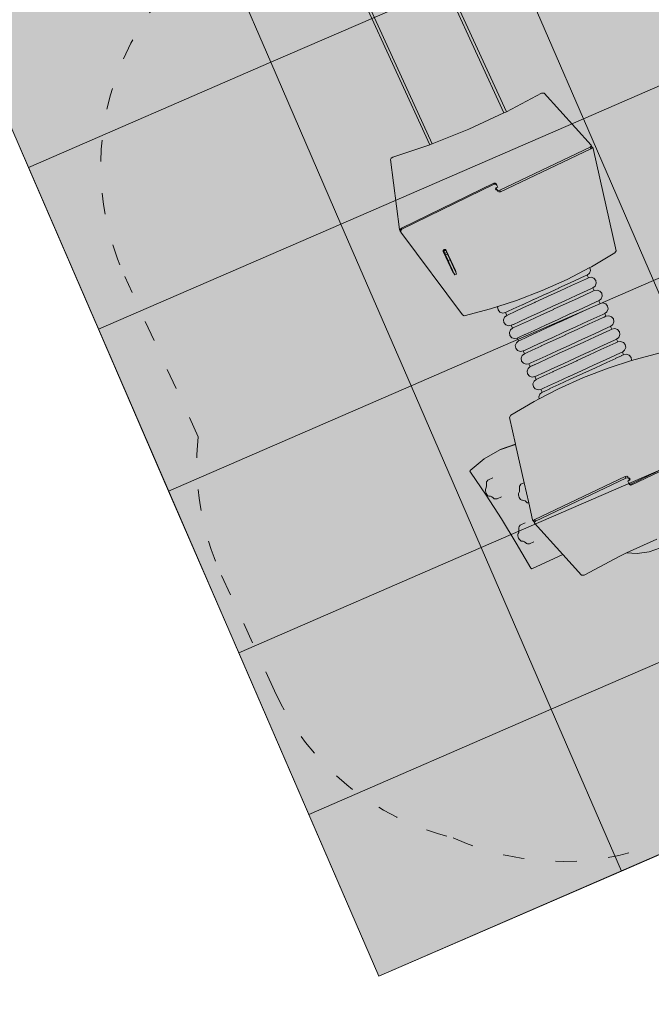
# Model space of a CAD drawing. Header units: millimetres. Extents: x 3267 to 3416, y 1494 to 1704.
# Tile 207 of 256: x 3335.06 to 3338.65, y 1635.87 to 1641.46. Entities that reach past the tile are written whole.
import ezdxf

# ---------------------------------------------------------------- set-up
doc = ezdxf.new("R2010")
doc.units = ezdxf.units.MM
doc.linetypes.add('1.4_0.7', pattern=[2.1, 1.4, -0.7])
doc.linetypes.add('ACAD_ISO03W100', pattern=[30, 12, -18])
doc.layers.get('0').update_dxf_attribs({"lineweight": 5})
for name, color, linetype, lineweight in [('1 poly easy', 76, '1.4_0.7', 9), ('1_naw mat', 251, 'Continuous', 5), ('1_strefa', 7, 'ACAD_ISO03W100', 13), ('1_urządzenie', 7, 'Continuous', 9)]:
    doc.layers.add(name, color=color, linetype=linetype, lineweight=lineweight)
picture_1 = doc.add_image_def('image1.jpg', size_in_pixel=(9921, 7015))

msp = doc.modelspace()

# ---------------------------------------------------------------- hatches: boundary and pattern name
at = {"layer": '1 poly easy'}
h = msp.add_hatch(dxfattribs=at)
h.set_pattern_fill('HEX', color=256, scale=0.03, angle=-21.5623)
h.paths.add_polyline_path([(3368.8941, 1642.3425), (3370.0876, 1639.5901), (3363.2067, 1636.6064), (3362.0132, 1639.3587)])
h.paths.add_polyline_path([(3343.0771, 1642.984), (3344.6685, 1639.3142), (3337.0995, 1636.032), (3333.9168, 1643.3717), (3338.0453, 1645.162), (3338.841, 1643.327), (3340.2172, 1643.9238), (3340.9914, 1642.0796)])
h.paths.add_polyline_path([(3329.5269, 1638.0159), (3330.7204, 1635.2636), (3323.8395, 1632.2798), (3322.6459, 1635.0322)])

# ---------------------------------------------------------------- linework, layer by layer
msp.add_lwpolyline([(3343.0771, 1642.984), (3344.6685, 1639.3142), (3337.0995, 1636.032), (3333.9168, 1643.3717), (3338.0453, 1645.162), (3338.841, 1643.327), (3340.2172, 1643.9238), (3341.0129, 1642.0889)], close=True)
at = {"layer": '1_naw mat'}
for points in [[(3337.8627, 1641.8128), (3336.4865, 1641.2161), (3336.0886, 1642.1335), (3337.4648, 1642.7303)], [(3339.6367, 1641.4921), (3338.2605, 1640.8954), (3337.8627, 1641.8128), (3339.2388, 1642.4096)], [(3336.4865, 1641.2161), (3335.1103, 1640.6193), (3334.7125, 1641.5368), (3336.0886, 1642.1335)], [(3338.2605, 1640.8954), (3336.8843, 1640.2986), (3336.4865, 1641.2161), (3337.8627, 1641.8128)], [(3340.0345, 1640.5747), (3338.6583, 1639.9779), (3338.2605, 1640.8954), (3339.6367, 1641.4921)], [(3336.8843, 1640.2986), (3335.5081, 1639.7019), (3335.1103, 1640.6193), (3336.4865, 1641.2161)], [(3338.6583, 1639.9779), (3337.2821, 1639.3812), (3336.8843, 1640.2986), (3338.2605, 1640.8954)], [(3337.2821, 1639.3812), (3335.906, 1638.7844), (3335.5081, 1639.7019), (3336.8843, 1640.2986)], [(3339.0562, 1639.0605), (3337.68, 1638.4637), (3337.2821, 1639.3812), (3338.6583, 1639.9779)], [(3337.68, 1638.4637), (3336.3038, 1637.867), (3335.906, 1638.7844), (3337.2821, 1639.3812)], [(3339.454, 1638.143), (3338.0778, 1637.5462), (3337.68, 1638.4637), (3339.0562, 1639.0605)], [(3338.0778, 1637.5462), (3336.7016, 1636.9495), (3336.3038, 1637.867), (3337.68, 1638.4637)], [(3339.8518, 1637.2255), (3338.4757, 1636.6288), (3338.0778, 1637.5462), (3339.454, 1638.143)], [(3338.4757, 1636.6288), (3337.0995, 1636.032), (3336.7016, 1636.9495), (3338.0778, 1637.5462)]]:
    msp.add_lwpolyline(points, close=True, dxfattribs=at)
at = {"layer": '1_strefa', "color": 0, "ltscale": 0.01}
msp.add_lwpolyline([(3342.7557, 1638.5392), (3342.052, 1638.2163, -0.13301), (3341.2786, 1638.0869), (3340.9043, 1637.9152, -0.033391), (3340.7173, 1637.8441), (3340.3825, 1637.6905, -0.100188), (3339.9016, 1637.3399), (3338.7676, 1636.8195, -0.217499), (3337.5216, 1636.8172, -0.230424), (3336.5071, 1637.6505), (3336.2026, 1638.3141, -0.133836), (3336.0737, 1639.0924), (3335.6566, 1640.0014, -0.289786), (3335.8707, 1641.5911), (3335.41, 1642.5952, -0.414214), (3335.9018, 1643.9211), (3336.3823, 1644.1416, -0.414214), (3337.7082, 1643.6498), (3338.1682, 1642.6473)], format="xyb", dxfattribs=at)
at = {"layer": '1_urządzenie'}
for p, q in [((3337.8095, 1640.9287), (3337.3472, 1641.9361)), ((3337.8231, 1640.9351), (3337.3609, 1641.9423)), ((3337.4022, 1640.7541), (3336.9446, 1641.7513)), ((3337.3881, 1640.7489), (3336.931, 1641.745)), ((3337.8231, 1640.9351), (3338.0232, 1641.0412)), ((3338.0232, 1641.0412), (3338.0376, 1641.0417)), ((3338.0376, 1641.0417), (3338.3049, 1640.7463)), ((3337.6094, 1640.8369), (3337.8095, 1640.9287)), ((3337.8095, 1640.9287), (3337.8203, 1640.9336)), ((3337.8203, 1640.9336), (3337.8231, 1640.9351)), ((3337.4022, 1640.7541), (3337.6094, 1640.8369)), ((3337.1795, 1640.6774), (3337.3881, 1640.7489)), ((3337.3881, 1640.7489), (3337.3955, 1640.7515)), ((3337.3955, 1640.7515), (3337.4022, 1640.7541)), ((3338.3049, 1640.7463), (3338.3048, 1640.7406)), ((3338.3049, 1640.7463), (3338.309, 1640.7372)), ((3337.7856, 1640.4909), (3338.2981, 1640.735)), ((3337.7897, 1640.4819), (3338.3022, 1640.7259)), ((3338.3048, 1640.7406), (3338.2981, 1640.735)), ((3338.2981, 1640.735), (3338.3022, 1640.7259)), ((3338.309, 1640.7316), (3338.3022, 1640.7259)), ((3338.309, 1640.7372), (3338.309, 1640.7369)), ((3338.309, 1640.7369), (3338.313, 1640.7337)), ((3338.309, 1640.7369), (3338.309, 1640.733)), ((3338.309, 1640.733), (3338.3158, 1640.7276)), ((3338.309, 1640.733), (3338.309, 1640.7316)), ((3338.3158, 1640.7276), (3338.313, 1640.7337)), ((3338.446, 1640.1472), (3338.3158, 1640.7276)), ((3337.1699, 1640.6716), (3337.1659, 1640.6642)), ((3337.2157, 1640.2671), (3337.1659, 1640.6642)), ((3337.1795, 1640.6774), (3337.1699, 1640.6716)), ((3337.7511, 1640.5301), (3337.2269, 1640.2759)), ((3337.7539, 1640.524), (3337.2297, 1640.2698)), ((3337.7599, 1640.5311), (3337.7511, 1640.5301)), ((3337.7539, 1640.524), (3337.7511, 1640.5301)), ((3337.7627, 1640.525), (3337.7539, 1640.524)), ((3337.7667, 1640.5259), (3337.7599, 1640.5311)), ((3337.7627, 1640.525), (3337.7599, 1640.5311)), ((3337.7695, 1640.5198), (3337.7627, 1640.525)), ((3337.7695, 1640.5198), (3337.7667, 1640.5259)), ((3337.7623, 1640.4973), (3337.7626, 1640.4981)), ((3337.764, 1640.4927), (3337.7623, 1640.4973)), ((3337.7626, 1640.4981), (3337.7642, 1640.5022)), ((3337.7644, 1640.4972), (3337.7626, 1640.4981)), ((3337.7687, 1640.4904), (3337.764, 1640.4927)), ((3337.7642, 1640.5022), (3337.7656, 1640.5032)), ((3337.7644, 1640.4972), (3337.7663, 1640.4977)), ((3337.7659, 1640.4965), (3337.7644, 1640.4972)), ((3337.7656, 1640.5032), (3337.769, 1640.5056)), ((3337.7656, 1640.5032), (3337.7687, 1640.4963)), ((3337.7679, 1640.4968), (3337.7659, 1640.4965)), ((3337.7663, 1640.4977), (3337.7679, 1640.4968)), ((3337.7679, 1640.4968), (3337.7687, 1640.4963)), ((3337.7687, 1640.4963), (3337.7706, 1640.4922)), ((3337.7713, 1640.4907), (3337.7687, 1640.4904)), ((3337.769, 1640.5056), (3337.7745, 1640.5081)), ((3337.7745, 1640.5081), (3337.7695, 1640.5198)), ((3337.7766, 1640.4896), (3337.7706, 1640.4922)), ((3337.7706, 1640.4922), (3337.7713, 1640.4907)), ((3337.7713, 1640.4907), (3337.7747, 1640.4832)), ((3337.7808, 1640.4806), (3337.7747, 1640.4832)), ((3337.7856, 1640.4909), (3337.7766, 1640.4896)), ((3337.7897, 1640.4819), (3337.7808, 1640.4806)), ((3337.7856, 1640.4909), (3337.7897, 1640.4819)), ((3337.2207, 1640.2639), (3337.2157, 1640.2671)), ((3337.2157, 1640.2671), (3337.2198, 1640.2581)), ((3337.2226, 1640.2563), (3337.2198, 1640.2581)), ((3337.2203, 1640.2685), (3337.2269, 1640.2759)), ((3337.2207, 1640.2639), (3337.2203, 1640.2685)), ((3337.221, 1640.2597), (3337.2207, 1640.2639)), ((3337.2226, 1640.2563), (3337.221, 1640.2597)), ((3337.2238, 1640.2536), (3337.2226, 1640.2563)), ((3337.2231, 1640.2624), (3337.2297, 1640.2698)), ((3337.2238, 1640.2536), (3337.2231, 1640.2624)), ((3337.2238, 1640.2536), (3337.5741, 1639.7829)), ((3337.2297, 1640.2698), (3337.2269, 1640.2759)), ((3337.4639, 1640.1461), (3337.4644, 1640.1483)), ((3337.464, 1640.144), (3337.4639, 1640.1461)), ((3337.4641, 1640.1437), (3337.464, 1640.144)), ((3337.4641, 1640.1437), (3337.4677, 1640.1453)), ((3337.4643, 1640.1432), (3337.4641, 1640.1437)), ((3337.5039, 1640.0589), (3337.4643, 1640.1432)), ((3337.4648, 1640.1421), (3337.4643, 1640.1432)), ((3337.4644, 1640.1483), (3337.4655, 1640.1501)), ((3337.5212, 1640.022), (3337.4648, 1640.1421)), ((3337.4655, 1640.1501), (3337.4656, 1640.1503)), ((3337.4655, 1640.1501), (3337.4662, 1640.1485)), ((3337.4656, 1640.1503), (3337.4674, 1640.1521)), ((3337.4662, 1640.1485), (3337.4772, 1640.1535)), ((3337.4662, 1640.1485), (3337.4668, 1640.1472)), ((3337.4668, 1640.1472), (3337.4778, 1640.1522)), ((3337.4668, 1640.1472), (3337.4677, 1640.1453)), ((3337.4674, 1640.1521), (3337.4695, 1640.1534)), ((3337.4677, 1640.1453), (3337.4682, 1640.1443)), ((3337.4682, 1640.1443), (3337.4791, 1640.1493)), ((3337.4682, 1640.1443), (3337.4734, 1640.1328)), ((3337.4695, 1640.1534), (3337.4719, 1640.1541)), ((3337.4719, 1640.1541), (3337.4743, 1640.1543)), ((3337.4734, 1640.1328), (3337.4843, 1640.1378)), ((3337.4734, 1640.1328), (3337.4776, 1640.1237)), ((3337.4743, 1640.1543), (3337.4767, 1640.1539)), ((3337.4767, 1640.1539), (3337.477, 1640.1537)), ((3337.477, 1640.1537), (3337.4772, 1640.1535)), ((3337.477, 1640.1537), (3337.4787, 1640.1529)), ((3337.4772, 1640.1535), (3337.4778, 1640.1522)), ((3337.4778, 1640.1522), (3337.4791, 1640.1493)), ((3337.4787, 1640.1529), (3337.4802, 1640.1514)), ((3337.4791, 1640.1493), (3337.4843, 1640.1378)), ((3337.4802, 1640.1514), (3337.4811, 1640.1496)), ((3337.4811, 1640.1496), (3337.5337, 1640.0351)), ((3337.4843, 1640.1378), (3337.4885, 1640.1287)), ((3338.4395, 1640.1349), (3338.3058, 1640.0563)), ((3338.446, 1640.1472), (3338.4395, 1640.1349)), ((3337.4776, 1640.1237), (3337.4885, 1640.1287)), ((3337.4925, 1640.0912), (3337.4776, 1640.1237)), ((3337.4885, 1640.1287), (3337.5034, 1640.0962)), ((3337.4925, 1640.0912), (3337.5034, 1640.0962)), ((3337.4925, 1640.0912), (3337.5068, 1640.0602)), ((3337.5327, 1640.0324), (3337.5034, 1640.0962)), ((3337.5039, 1640.0589), (3337.5068, 1640.0602)), ((3337.5103, 1640.0453), (3337.5039, 1640.0589)), ((3337.5068, 1640.0602), (3337.513, 1640.0466)), ((3337.513, 1640.0466), (3337.5103, 1640.0453)), ((3337.5184, 1640.0281), (3337.5103, 1640.0453)), ((3337.522, 1640.0269), (3337.513, 1640.0466)), ((3337.5184, 1640.0281), (3337.5198, 1640.0274)), ((3337.5212, 1640.022), (3337.5184, 1640.0281)), ((3337.5198, 1640.0274), (3337.5213, 1640.027)), ((3337.5212, 1640.022), (3337.5226, 1640.0213)), ((3337.5213, 1640.027), (3337.522, 1640.0269)), ((3337.522, 1640.0269), (3337.5248, 1640.0208)), ((3337.5226, 1640.0213), (3337.5241, 1640.0209)), ((3337.5241, 1640.0209), (3337.5248, 1640.0208)), ((3337.5248, 1640.0208), (3337.5299, 1640.0098)), ((3337.5327, 1640.0324), (3337.5333, 1640.0336)), ((3337.5327, 1640.0324), (3337.5355, 1640.0263)), ((3337.5333, 1640.0336), (3337.5337, 1640.0351)), ((3337.5337, 1640.0351), (3337.5365, 1640.029)), ((3337.5355, 1640.0263), (3337.5361, 1640.0275)), ((3337.5408, 1640.0148), (3337.5355, 1640.0263)), ((3337.5361, 1640.0275), (3337.5365, 1640.029)), ((3338.2972, 1640.0519), (3338.1677, 1639.985)), ((3338.2941, 1640.0197), (3338.2814, 1640.0094)), ((3338.3002, 1640.0352), (3338.2941, 1640.0197)), ((3338.3058, 1640.0563), (3338.2972, 1640.0519)), ((3338.2972, 1640.0519), (3338.2976, 1640.0514)), ((3338.2976, 1640.0514), (3338.3002, 1640.0352)), ((3337.5299, 1640.0098), (3337.5408, 1640.0148)), ((3338.1677, 1639.985), (3338.0258, 1639.9213)), ((3338.1215, 1639.936), (3338.1859, 1639.9655)), ((3338.1859, 1639.9655), (3338.186, 1639.9655)), ((3338.27, 1640.0041), (3338.186, 1639.9655)), ((3338.1931, 1639.9501), (3338.2442, 1639.9735)), ((3338.2442, 1639.9735), (3338.2443, 1639.9735)), ((3338.2443, 1639.9735), (3338.2771, 1639.9886)), ((3338.27, 1640.0041), (3338.2701, 1640.0042)), ((3338.2701, 1640.0042), (3338.2814, 1640.0094)), ((3338.2771, 1639.9886), (3338.2772, 1639.9886)), ((3338.2772, 1639.9886), (3338.2885, 1639.9938)), ((3338.2885, 1639.9938), (3338.2814, 1640.0094)), ((3338.2885, 1639.9938), (3338.3046, 1639.9967)), ((3338.3046, 1639.9967), (3338.3204, 1639.9912)), ((3338.3204, 1639.9912), (3338.331, 1639.9787)), ((3338.3336, 1639.9625), (3338.3275, 1639.947)), ((3338.331, 1639.9787), (3338.3336, 1639.9625)), ((3338.0258, 1639.9213), (3337.8808, 1639.8656)), ((3338.05, 1639.9032), (3338.1213, 1639.9359)), ((3338.0572, 1639.8877), (3338.1284, 1639.9203)), ((3338.1213, 1639.9359), (3338.1215, 1639.936)), ((3338.1284, 1639.9203), (3338.1286, 1639.9205)), ((3338.1286, 1639.9205), (3338.193, 1639.95)), ((3338.193, 1639.95), (3338.1931, 1639.9501)), ((3338.3033, 1639.9314), (3338.2193, 1639.8928)), ((3338.3104, 1639.9159), (3338.2264, 1639.8773)), ((3338.3033, 1639.9314), (3338.3034, 1639.9315)), ((3338.3034, 1639.9315), (3338.3148, 1639.9367)), ((3338.3104, 1639.9159), (3338.3106, 1639.9159)), ((3338.3106, 1639.9159), (3338.3219, 1639.9211)), ((3338.3275, 1639.947), (3338.3148, 1639.9367)), ((3338.3219, 1639.9211), (3338.3148, 1639.9367)), ((3338.3219, 1639.9211), (3338.338, 1639.924)), ((3338.338, 1639.924), (3338.3538, 1639.9185)), ((3338.3538, 1639.9185), (3338.3644, 1639.906)), ((3337.8808, 1639.8656), (3337.7748, 1639.8313)), ((3337.9139, 1639.8408), (3337.978, 1639.8702)), ((3337.9211, 1639.8251), (3337.9852, 1639.8545)), ((3337.978, 1639.8702), (3337.9785, 1639.8704)), ((3337.9785, 1639.8704), (3338.0496, 1639.9031)), ((3337.9852, 1639.8545), (3337.9857, 1639.8548)), ((3337.9857, 1639.8548), (3338.0568, 1639.8875)), ((3338.0496, 1639.9031), (3338.05, 1639.9032)), ((3338.0568, 1639.8875), (3338.0572, 1639.8877)), ((3338.0834, 1639.8305), (3338.1546, 1639.8632)), ((3338.1546, 1639.8632), (3338.1549, 1639.8633)), ((3338.1549, 1639.8633), (3338.2192, 1639.8928)), ((3338.162, 1639.8478), (3338.2264, 1639.8773)), ((3338.2192, 1639.8928), (3338.2193, 1639.8928)), ((3338.2264, 1639.8773), (3338.2264, 1639.8773)), ((3338.3367, 1639.8587), (3338.2527, 1639.8201)), ((3338.3367, 1639.8587), (3338.3368, 1639.8587)), ((3338.3368, 1639.8587), (3338.3481, 1639.864)), ((3338.3608, 1639.8743), (3338.3481, 1639.864)), ((3338.3553, 1639.8484), (3338.3481, 1639.864)), ((3338.3553, 1639.8484), (3338.3714, 1639.8513)), ((3338.3669, 1639.8898), (3338.3608, 1639.8743)), ((3338.3644, 1639.906), (3338.3669, 1639.8898)), ((3338.3714, 1639.8513), (3338.3871, 1639.8458)), ((3337.7333, 1639.8179), (3337.584, 1639.7786)), ((3337.7748, 1639.8313), (3337.7333, 1639.8179)), ((3337.7748, 1639.8313), (3337.7736, 1639.8284)), ((3337.7736, 1639.8284), (3337.7762, 1639.8122)), ((3337.7762, 1639.8122), (3337.7868, 1639.7996)), ((3337.7868, 1639.7996), (3337.8026, 1639.7941)), ((3337.8026, 1639.7941), (3337.8178, 1639.7969)), ((3337.8178, 1639.7969), (3337.8291, 1639.8021)), ((3337.8251, 1639.7809), (3337.8178, 1639.7969)), ((3337.8291, 1639.8021), (3337.8294, 1639.8021)), ((3337.8294, 1639.8021), (3337.8621, 1639.8171)), ((3337.8366, 1639.7863), (3337.8693, 1639.8013)), ((3337.8621, 1639.8171), (3337.8625, 1639.8173)), ((3337.8625, 1639.8173), (3337.9134, 1639.8406)), ((3337.8693, 1639.8013), (3337.8697, 1639.8015)), ((3337.8697, 1639.8015), (3337.9206, 1639.8249)), ((3337.9134, 1639.8406), (3337.9139, 1639.8408)), ((3337.9206, 1639.8249), (3337.9211, 1639.8251)), ((3337.9472, 1639.7681), (3338.0114, 1639.7975)), ((3338.0114, 1639.7975), (3338.0119, 1639.7977)), ((3338.0119, 1639.7977), (3338.083, 1639.8303)), ((3338.019, 1639.7821), (3338.0902, 1639.8147)), ((3338.083, 1639.8303), (3338.0834, 1639.8305)), ((3338.0902, 1639.8147), (3338.0905, 1639.815)), ((3338.0905, 1639.815), (3338.1618, 1639.8476)), ((3338.1618, 1639.8476), (3338.162, 1639.8478)), ((3338.1882, 1639.7906), (3338.2526, 1639.8201)), ((3338.1953, 1639.7751), (3338.2597, 1639.8046)), ((3338.2526, 1639.8201), (3338.2527, 1639.8201)), ((3338.2597, 1639.8046), (3338.2598, 1639.8046)), ((3338.2598, 1639.8046), (3338.3109, 1639.8281)), ((3338.3109, 1639.8281), (3338.311, 1639.8281)), ((3338.311, 1639.8281), (3338.3438, 1639.8432)), ((3338.3438, 1639.8432), (3338.3439, 1639.8432)), ((3338.3439, 1639.8432), (3338.3553, 1639.8484)), ((3338.3942, 1639.8016), (3338.3815, 1639.7912)), ((3338.3871, 1639.8458), (3338.3977, 1639.8333)), ((3338.4003, 1639.8171), (3338.3942, 1639.8016)), ((3338.3977, 1639.8333), (3338.4003, 1639.8171)), ((3337.584, 1639.7786), (3337.5741, 1639.7829)), ((3337.8131, 1639.7712), (3337.807, 1639.7556)), ((3337.807, 1639.7556), (3337.8096, 1639.7394)), ((3337.8096, 1639.7394), (3337.8202, 1639.7269)), ((3337.8251, 1639.7809), (3337.8131, 1639.7712)), ((3337.8251, 1639.7809), (3337.8364, 1639.7861)), ((3337.8364, 1639.7861), (3337.8366, 1639.7863)), ((3337.8627, 1639.7294), (3337.8954, 1639.7444)), ((3337.8954, 1639.7444), (3337.8958, 1639.7446)), ((3337.8958, 1639.7446), (3337.9467, 1639.7679)), ((3337.9031, 1639.7288), (3337.954, 1639.7521)), ((3337.9467, 1639.7679), (3337.9472, 1639.7681)), ((3337.954, 1639.7521), (3337.9544, 1639.7524)), ((3337.9544, 1639.7524), (3338.0186, 1639.7818)), ((3338.0186, 1639.7818), (3338.019, 1639.7821)), ((3338.0452, 1639.725), (3338.1164, 1639.7576)), ((3338.0524, 1639.7094), (3338.1235, 1639.742)), ((3338.1164, 1639.7576), (3338.1168, 1639.7578)), ((3338.1168, 1639.7578), (3338.188, 1639.7905)), ((3338.1235, 1639.742), (3338.1239, 1639.7422)), ((3338.1239, 1639.7422), (3338.1951, 1639.7749)), ((3338.188, 1639.7905), (3338.1882, 1639.7906)), ((3338.1951, 1639.7749), (3338.1953, 1639.7751)), ((3338.2216, 1639.7178), (3338.286, 1639.7474)), ((3338.3701, 1639.786), (3338.286, 1639.7474)), ((3338.286, 1639.7474), (3338.286, 1639.7474)), ((3338.2932, 1639.7319), (3338.3443, 1639.7554)), ((3338.3443, 1639.7554), (3338.3444, 1639.7554)), ((3338.3444, 1639.7554), (3338.3772, 1639.7705)), ((3338.3701, 1639.786), (3338.3702, 1639.786)), ((3338.3702, 1639.786), (3338.3815, 1639.7912)), ((3338.3772, 1639.7705), (3338.3773, 1639.7705)), ((3338.3773, 1639.7705), (3338.3886, 1639.7757)), ((3338.3886, 1639.7757), (3338.3815, 1639.7912)), ((3338.3886, 1639.7757), (3338.4047, 1639.7786)), ((3338.4047, 1639.7786), (3338.4205, 1639.7731)), ((3338.4205, 1639.7731), (3338.4311, 1639.7606)), ((3338.4337, 1639.7444), (3338.4275, 1639.7288)), ((3338.4311, 1639.7606), (3338.4337, 1639.7444)), ((3337.8202, 1639.7269), (3337.8359, 1639.7214)), ((3337.8359, 1639.7214), (3337.8512, 1639.7242)), ((3337.8465, 1639.6985), (3337.8404, 1639.6829)), ((3337.8404, 1639.6829), (3337.8429, 1639.6667)), ((3337.8585, 1639.7082), (3337.8465, 1639.6985)), ((3337.8512, 1639.7242), (3337.8625, 1639.7294)), ((3337.8585, 1639.7082), (3337.8512, 1639.7242)), ((3337.8585, 1639.7082), (3337.8698, 1639.7134)), ((3337.8625, 1639.7294), (3337.8627, 1639.7294)), ((3337.8698, 1639.7134), (3337.87, 1639.7136)), ((3337.87, 1639.7136), (3337.9027, 1639.7286)), ((3337.9027, 1639.7286), (3337.9031, 1639.7288)), ((3337.9292, 1639.6719), (3337.9801, 1639.6952)), ((3337.9801, 1639.6952), (3337.9806, 1639.6954)), ((3337.9806, 1639.6954), (3338.0447, 1639.7248)), ((3337.9878, 1639.6797), (3338.0519, 1639.7091)), ((3338.0447, 1639.7248), (3338.0452, 1639.725)), ((3338.0519, 1639.7091), (3338.0524, 1639.7094)), ((3338.0786, 1639.6523), (3338.1497, 1639.6849)), ((3338.1497, 1639.6849), (3338.1501, 1639.6851)), ((3338.1501, 1639.6851), (3338.2214, 1639.7178)), ((3338.1573, 1639.6695), (3338.2285, 1639.7022)), ((3338.2214, 1639.7178), (3338.2216, 1639.7178)), ((3338.2285, 1639.7022), (3338.2287, 1639.7023)), ((3338.2287, 1639.7023), (3338.2931, 1639.7319)), ((3338.2931, 1639.7319), (3338.2932, 1639.7319)), ((3338.4034, 1639.7133), (3338.3194, 1639.6747)), ((3338.4106, 1639.6975), (3338.3266, 1639.659)), ((3338.4034, 1639.7133), (3338.4035, 1639.7133)), ((3338.4035, 1639.7133), (3338.4149, 1639.7185)), ((3338.4106, 1639.6975), (3338.4108, 1639.6976)), ((3338.4108, 1639.6976), (3338.4221, 1639.7028)), ((3338.4275, 1639.7288), (3338.4149, 1639.7185)), ((3338.4221, 1639.7028), (3338.4149, 1639.7185)), ((3338.4221, 1639.7028), (3338.4382, 1639.7057)), ((3338.4382, 1639.7057), (3338.454, 1639.7002)), ((3338.454, 1639.7002), (3338.4646, 1639.6877)), ((3338.4646, 1639.6877), (3338.4671, 1639.6715)), ((3337.8429, 1639.6667), (3337.8535, 1639.6542)), ((3337.8535, 1639.6542), (3337.8693, 1639.6487)), ((3337.8693, 1639.6487), (3337.8845, 1639.6515)), ((3337.8918, 1639.6355), (3337.8798, 1639.6258)), ((3337.8845, 1639.6515), (3337.8959, 1639.6567)), ((3337.8918, 1639.6355), (3337.8845, 1639.6515)), ((3337.8918, 1639.6355), (3337.9032, 1639.6407)), ((3337.8959, 1639.6567), (3337.8961, 1639.6567)), ((3337.8961, 1639.6567), (3337.9288, 1639.6717)), ((3337.9032, 1639.6407), (3337.9034, 1639.6409)), ((3337.9034, 1639.6409), (3337.9361, 1639.6559)), ((3337.9288, 1639.6717), (3337.9292, 1639.6719)), ((3337.9361, 1639.6559), (3337.9364, 1639.6561)), ((3337.9364, 1639.6561), (3337.9873, 1639.6794)), ((3337.9873, 1639.6794), (3337.9878, 1639.6797)), ((3338.014, 1639.6227), (3338.0781, 1639.6521)), ((3338.0212, 1639.607), (3338.0853, 1639.6364)), ((3338.0781, 1639.6521), (3338.0786, 1639.6523)), ((3338.0853, 1639.6364), (3338.0858, 1639.6367)), ((3338.0858, 1639.6367), (3338.1569, 1639.6693)), ((3338.1569, 1639.6693), (3338.1573, 1639.6695)), ((3338.1835, 1639.6124), (3338.2547, 1639.645)), ((3338.1907, 1639.5966), (3338.262, 1639.6293)), ((3338.2547, 1639.645), (3338.255, 1639.6451)), ((3338.255, 1639.6451), (3338.3193, 1639.6747)), ((3338.262, 1639.6293), (3338.2622, 1639.6294)), ((3338.2622, 1639.6294), (3338.3266, 1639.659)), ((3338.3193, 1639.6747), (3338.3194, 1639.6747)), ((3338.3266, 1639.659), (3338.3266, 1639.659)), ((3338.4369, 1639.6403), (3338.3529, 1639.6018)), ((3338.4369, 1639.6403), (3338.437, 1639.6404)), ((3338.437, 1639.6404), (3338.4483, 1639.6456)), ((3338.4441, 1639.6249), (3338.4555, 1639.6301)), ((3338.461, 1639.6559), (3338.4483, 1639.6456)), ((3338.4555, 1639.6301), (3338.4483, 1639.6456)), ((3338.4555, 1639.6301), (3338.4715, 1639.633)), ((3338.4671, 1639.6715), (3338.461, 1639.6559)), ((3338.4715, 1639.633), (3338.4873, 1639.6275)), ((3338.4873, 1639.6275), (3338.4979, 1639.6149)), ((3337.8798, 1639.6258), (3337.8737, 1639.6102)), ((3337.8737, 1639.6102), (3337.8763, 1639.594)), ((3337.8763, 1639.594), (3337.8869, 1639.5815)), ((3337.8869, 1639.5815), (3337.9027, 1639.576)), ((3337.9027, 1639.576), (3337.9179, 1639.5787)), ((3337.9179, 1639.5787), (3337.9292, 1639.5839)), ((3337.9252, 1639.5628), (3337.9179, 1639.5787)), ((3337.9292, 1639.5839), (3337.9295, 1639.584)), ((3337.9295, 1639.584), (3337.9622, 1639.599)), ((3337.9367, 1639.5681), (3337.9694, 1639.5832)), ((3337.9622, 1639.599), (3337.9626, 1639.5991)), ((3337.9626, 1639.5991), (3338.0135, 1639.6225)), ((3337.9694, 1639.5832), (3337.9698, 1639.5834)), ((3337.9698, 1639.5834), (3338.0207, 1639.6067)), ((3338.0135, 1639.6225), (3338.014, 1639.6227)), ((3338.0207, 1639.6067), (3338.0212, 1639.607)), ((3338.0473, 1639.55), (3338.1115, 1639.5794)), ((3338.1115, 1639.5794), (3338.112, 1639.5796)), ((3338.112, 1639.5796), (3338.1831, 1639.6122)), ((3338.1192, 1639.5638), (3338.1903, 1639.5964)), ((3338.1831, 1639.6122), (3338.1835, 1639.6124)), ((3338.1903, 1639.5964), (3338.1907, 1639.5966)), ((3338.217, 1639.5394), (3338.2882, 1639.5721)), ((3338.2882, 1639.5721), (3338.2884, 1639.5722)), ((3338.2884, 1639.5722), (3338.3528, 1639.6017)), ((3338.2955, 1639.5567), (3338.3599, 1639.5862)), ((3338.3528, 1639.6017), (3338.3529, 1639.6018)), ((3338.3599, 1639.5862), (3338.36, 1639.5863)), ((3338.444, 1639.6248), (3338.36, 1639.5863)), ((3338.444, 1639.6248), (3338.4441, 1639.6249)), ((3338.4704, 1639.5677), (3338.4817, 1639.5729)), ((3338.4944, 1639.5832), (3338.4817, 1639.5729)), ((3338.4888, 1639.5574), (3338.4817, 1639.5729)), ((3338.5005, 1639.5987), (3338.4944, 1639.5832)), ((3338.4979, 1639.6149), (3338.5005, 1639.5987)), ((3337.9132, 1639.5531), (3337.9071, 1639.5375)), ((3337.9071, 1639.5375), (3337.9097, 1639.5213)), ((3337.9097, 1639.5213), (3337.9203, 1639.5088)), ((3337.9252, 1639.5628), (3337.9132, 1639.5531)), ((3337.9252, 1639.5628), (3337.9365, 1639.568)), ((3337.9365, 1639.568), (3337.9367, 1639.5681)), ((3337.9628, 1639.5113), (3337.9955, 1639.5263)), ((3337.9955, 1639.5263), (3337.9959, 1639.5264)), ((3337.9959, 1639.5264), (3338.0468, 1639.5498)), ((3338.0542, 1639.5338), (3338.0066, 1639.512)), ((3338.0468, 1639.5498), (3338.0473, 1639.55)), ((3338.0542, 1639.5338), (3338.0546, 1639.5341)), ((3338.0546, 1639.5341), (3338.1187, 1639.5635)), ((3338.1187, 1639.5635), (3338.1192, 1639.5638)), ((3338.1454, 1639.5066), (3338.2166, 1639.5393)), ((3338.1526, 1639.491), (3338.2237, 1639.5237)), ((3338.2166, 1639.5393), (3338.217, 1639.5394)), ((3338.2237, 1639.5237), (3338.2241, 1639.5239)), ((3338.2241, 1639.5239), (3338.2953, 1639.5566)), ((3338.2953, 1639.5566), (3338.2955, 1639.5567)), ((3338.3218, 1639.4995), (3338.3862, 1639.529)), ((3338.4703, 1639.5676), (3338.3862, 1639.5291)), ((3338.3862, 1639.529), (3338.3862, 1639.5291)), ((3338.3933, 1639.5136), (3338.4445, 1639.537)), ((3338.4064, 1639.4834), (3338.5332, 1639.5244)), ((3338.4445, 1639.537), (3338.4446, 1639.5371)), ((3338.4446, 1639.5371), (3338.4774, 1639.5521)), ((3338.4703, 1639.5676), (3338.4704, 1639.5677)), ((3338.4774, 1639.5521), (3338.4775, 1639.5522)), ((3338.4775, 1639.5522), (3338.4888, 1639.5574)), ((3338.4888, 1639.5574), (3338.5049, 1639.5602)), ((3338.5049, 1639.5602), (3338.5207, 1639.5548)), ((3338.5207, 1639.5548), (3338.5313, 1639.5422)), ((3338.5313, 1639.5422), (3338.5339, 1639.526)), ((3338.5332, 1639.5244), (3338.5539, 1639.5311)), ((3338.5339, 1639.526), (3338.5332, 1639.5244)), ((3338.5539, 1639.5311), (3338.7033, 1639.5703)), ((3337.9203, 1639.5088), (3337.936, 1639.5033)), ((3337.936, 1639.5033), (3337.9512, 1639.506)), ((3337.9467, 1639.4801), (3337.9405, 1639.4646)), ((3337.9405, 1639.4646), (3337.9431, 1639.4484)), ((3337.9587, 1639.4899), (3337.9467, 1639.4801)), ((3337.9512, 1639.506), (3337.9626, 1639.5112)), ((3337.9586, 1639.49), (3337.9512, 1639.506)), ((3338.0029, 1639.5103), (3337.9586, 1639.49)), ((3337.9587, 1639.4899), (3337.97, 1639.4951)), ((3337.9626, 1639.5112), (3337.9628, 1639.5113)), ((3337.97, 1639.4951), (3337.9702, 1639.4952)), ((3337.9702, 1639.4952), (3338.0029, 1639.5102)), ((3338.0029, 1639.5102), (3338.0033, 1639.5104)), ((3338.0029, 1639.5103), (3338.0033, 1639.5104)), ((3338.0033, 1639.5104), (3338.0066, 1639.512)), ((3338.0294, 1639.4535), (3338.0803, 1639.4769)), ((3338.0366, 1639.4377), (3338.0875, 1639.4611)), ((3338.0803, 1639.4769), (3338.0808, 1639.477)), ((3338.0808, 1639.477), (3338.1449, 1639.5065)), ((3338.0875, 1639.4611), (3338.088, 1639.4614)), ((3338.088, 1639.4614), (3338.1521, 1639.4908)), ((3338.1449, 1639.5065), (3338.1454, 1639.5066)), ((3338.1521, 1639.4908), (3338.1526, 1639.491)), ((3338.1788, 1639.4339), (3338.2499, 1639.4666)), ((3338.2499, 1639.4666), (3338.2503, 1639.4667)), ((3338.2503, 1639.4667), (3338.3216, 1639.4994)), ((3338.2575, 1639.4512), (3338.3287, 1639.4839)), ((3338.2614, 1639.4276), (3338.4064, 1639.4834)), ((3338.3216, 1639.4994), (3338.3218, 1639.4995)), ((3338.3287, 1639.4839), (3338.3289, 1639.484)), ((3338.3289, 1639.484), (3338.3933, 1639.5135)), ((3338.3933, 1639.5135), (3338.3933, 1639.5136)), ((3337.9431, 1639.4484), (3337.9537, 1639.4359)), ((3337.9537, 1639.4359), (3337.9695, 1639.4304)), ((3337.9695, 1639.4304), (3337.9847, 1639.4331)), ((3337.98, 1639.4074), (3337.9739, 1639.3919)), ((3337.992, 1639.4172), (3337.98, 1639.4074)), ((3337.9847, 1639.4331), (3337.9961, 1639.4383)), ((3337.992, 1639.4172), (3337.9847, 1639.4331)), ((3337.992, 1639.4172), (3338.0034, 1639.4224)), ((3337.9961, 1639.4383), (3337.9963, 1639.4384)), ((3337.9963, 1639.4384), (3338.029, 1639.4534)), ((3338.0034, 1639.4224), (3338.0036, 1639.4225)), ((3338.0036, 1639.4225), (3338.0363, 1639.4375)), ((3338.029, 1639.4534), (3338.0294, 1639.4535)), ((3338.0363, 1639.4375), (3338.0366, 1639.4377)), ((3338.0628, 1639.3808), (3338.1137, 1639.4041)), ((3338.1137, 1639.4041), (3338.1142, 1639.4043)), ((3338.1142, 1639.4043), (3338.1783, 1639.4338)), ((3338.1196, 1639.364), (3338.2614, 1639.4276)), ((3338.1214, 1639.3886), (3338.1855, 1639.4181)), ((3338.1783, 1639.4338), (3338.1788, 1639.4339)), ((3338.1855, 1639.4181), (3338.1859, 1639.4183)), ((3338.1859, 1639.4183), (3338.2571, 1639.451)), ((3338.2571, 1639.451), (3338.2575, 1639.4512)), ((3337.9739, 1639.3919), (3337.9765, 1639.3757)), ((3337.9765, 1639.3757), (3337.9871, 1639.3632)), ((3337.9871, 1639.3632), (3338.0029, 1639.3577)), ((3338.0029, 1639.3577), (3338.0181, 1639.3604)), ((3338.0092, 1639.307), (3338.1196, 1639.364)), ((3338.0181, 1639.3604), (3338.0294, 1639.3656)), ((3338.0254, 1639.3445), (3338.0181, 1639.3604)), ((3338.0254, 1639.3445), (3338.0367, 1639.3497)), ((3338.0294, 1639.3656), (3338.0297, 1639.3657)), ((3338.0297, 1639.3657), (3338.0624, 1639.3807)), ((3338.0367, 1639.3497), (3338.0369, 1639.3498)), ((3338.0369, 1639.3498), (3338.0696, 1639.3648)), ((3338.0624, 1639.3807), (3338.0628, 1639.3808)), ((3338.0696, 1639.3648), (3338.07, 1639.365)), ((3338.07, 1639.365), (3338.1209, 1639.3884)), ((3338.1209, 1639.3884), (3338.1214, 1639.3886)), ((3337.8478, 1639.214), (3337.9815, 1639.2927)), ((3337.9815, 1639.2927), (3338.0092, 1639.307)), ((3338.0134, 1639.3347), (3338.0073, 1639.3192)), ((3338.0073, 1639.3192), (3338.0092, 1639.307)), ((3338.0254, 1639.3445), (3338.0134, 1639.3347)), ((3337.8412, 1639.2018), (3337.8478, 1639.214)), ((3337.8412, 1639.2018), (3337.8754, 1639.0495)), ((3338.5334, 1638.825), (3339.0576, 1639.0791)), ((3338.5362, 1638.8189), (3339.0604, 1639.073)), ((3337.6973, 1638.9675), (3337.786, 1639.0178)), ((3337.786, 1639.0178), (3337.8756, 1639.0488)), ((3337.786, 1639.0178), (3337.7933, 1639.0212)), ((3337.7933, 1639.0212), (3337.8754, 1639.0495)), ((3337.8754, 1639.0495), (3337.8756, 1639.0488)), ((3337.8756, 1639.0488), (3337.9243, 1638.8317)), ((3337.6169, 1638.9004), (3337.6973, 1638.9675)), ((3337.6163, 1638.8971), (3337.6169, 1638.9004)), ((3337.6189, 1638.8906), (3337.6163, 1638.8971)), ((3337.6189, 1638.8906), (3337.7076, 1638.7605)), ((3337.7182, 1638.8455), (3337.7116, 1638.8377)), ((3337.7182, 1638.8455), (3337.7213, 1638.8478)), ((3337.7459, 1638.8591), (3337.7213, 1638.8478)), ((3338.4976, 1638.8671), (3337.985, 1638.6231)), ((3338.5017, 1638.8581), (3337.9892, 1638.614)), ((3338.4976, 1638.8671), (3338.5065, 1638.8684)), ((3338.5017, 1638.8581), (3338.4976, 1638.8671)), ((3338.5017, 1638.8581), (3338.5107, 1638.8594)), ((3338.5065, 1638.8684), (3338.5125, 1638.8658)), ((3338.5107, 1638.8594), (3338.5167, 1638.8568)), ((3338.516, 1638.8582), (3338.5125, 1638.8658)), ((3338.516, 1638.8582), (3338.5186, 1638.8586)), ((3338.5167, 1638.8568), (3338.516, 1638.8582)), ((3338.5185, 1638.8527), (3338.5167, 1638.8568)), ((3338.5217, 1638.8458), (3338.5183, 1638.8434)), ((3338.5217, 1638.8458), (3338.5185, 1638.8527)), ((3338.5194, 1638.8522), (3338.5185, 1638.8527)), ((3338.5186, 1638.8586), (3338.5232, 1638.8563)), ((3338.5194, 1638.8522), (3338.5214, 1638.8525)), ((3338.521, 1638.8513), (3338.5194, 1638.8522)), ((3338.5228, 1638.8518), (3338.521, 1638.8513)), ((3338.5214, 1638.8525), (3338.5228, 1638.8518)), ((3338.523, 1638.8467), (3338.5217, 1638.8458)), ((3338.5228, 1638.8518), (3338.5246, 1638.8509)), ((3338.5246, 1638.8509), (3338.523, 1638.8467)), ((3338.5232, 1638.8563), (3338.5249, 1638.8517)), ((3338.5249, 1638.8517), (3338.5246, 1638.8509)), ((3337.7042, 1638.7937), (3337.704, 1638.7875)), ((3337.7061, 1638.7981), (3337.7042, 1638.7937)), ((3337.7092, 1638.8043), (3337.7061, 1638.7981)), ((3337.7105, 1638.8134), (3337.7092, 1638.8043)), ((3337.7107, 1638.8361), (3337.7094, 1638.831)), ((3337.7094, 1638.831), (3337.7097, 1638.824)), ((3337.7097, 1638.824), (3337.7105, 1638.8134)), ((3337.7116, 1638.8377), (3337.7107, 1638.8361)), ((3337.8982, 1638.7903), (3337.897, 1638.7812)), ((3337.8985, 1638.813), (3337.8972, 1638.8079)), ((3337.8972, 1638.8079), (3337.8975, 1638.8009)), ((3337.8975, 1638.8009), (3337.8982, 1638.7903)), ((3337.8994, 1638.8146), (3337.8985, 1638.813)), ((3337.9059, 1638.8224), (3337.8994, 1638.8146)), ((3337.9059, 1638.8224), (3337.9091, 1638.8247)), ((3337.9243, 1638.8317), (3337.9091, 1638.8247)), ((3337.9243, 1638.8317), (3337.9501, 1638.7166)), ((3338.5183, 1638.8434), (3338.5127, 1638.8408)), ((3338.5127, 1638.8408), (3338.5178, 1638.8291)), ((3338.5178, 1638.8291), (3338.5246, 1638.8239)), ((3338.5178, 1638.8291), (3338.5206, 1638.823)), ((3338.5206, 1638.823), (3338.5274, 1638.8178)), ((3338.5246, 1638.8239), (3338.5334, 1638.825)), ((3338.5246, 1638.8239), (3338.5274, 1638.8178)), ((3338.5274, 1638.8178), (3338.5362, 1638.8189)), ((3338.5334, 1638.825), (3338.5362, 1638.8189)), ((3337.704, 1638.7875), (3337.7042, 1638.7846)), ((3337.7042, 1638.7846), (3337.7057, 1638.7777)), ((3337.7057, 1638.7777), (3337.7084, 1638.7709)), ((3337.7076, 1638.7605), (3337.7946, 1638.6263)), ((3337.7084, 1638.7709), (3337.7121, 1638.7647)), ((3337.7121, 1638.7647), (3337.7164, 1638.7598)), ((3337.7164, 1638.7598), (3337.7185, 1638.758)), ((3337.7185, 1638.758), (3337.7233, 1638.7551)), ((3337.7233, 1638.7551), (3337.7275, 1638.7547)), ((3337.7275, 1638.7547), (3337.7337, 1638.7546)), ((3337.7337, 1638.7546), (3337.7412, 1638.7511)), ((3337.7412, 1638.7511), (3337.7487, 1638.7449)), ((3337.7487, 1638.7449), (3337.7538, 1638.741)), ((3337.7538, 1638.741), (3337.7582, 1638.7397)), ((3337.7582, 1638.7397), (3337.7682, 1638.7396)), ((3337.7703, 1638.7397), (3337.7682, 1638.7396)), ((3337.7947, 1638.751), (3337.7703, 1638.7397)), ((3337.892, 1638.7706), (3337.8917, 1638.7644)), ((3337.8917, 1638.7644), (3337.892, 1638.7615)), ((3337.8939, 1638.775), (3337.892, 1638.7706)), ((3337.892, 1638.7615), (3337.8935, 1638.7546)), ((3337.8935, 1638.7546), (3337.8962, 1638.7478)), ((3337.897, 1638.7812), (3337.8939, 1638.775)), ((3337.8962, 1638.7478), (3337.8999, 1638.7416)), ((3337.8999, 1638.7416), (3337.9042, 1638.7367)), ((3337.9042, 1638.7367), (3337.9063, 1638.7349)), ((3337.9063, 1638.7349), (3337.9111, 1638.732)), ((3337.9111, 1638.732), (3337.9153, 1638.7316)), ((3337.9153, 1638.7316), (3337.9215, 1638.7315)), ((3337.9215, 1638.7315), (3337.9289, 1638.728)), ((3337.9289, 1638.728), (3337.9365, 1638.7218)), ((3337.9365, 1638.7218), (3337.9415, 1638.7179)), ((3337.9415, 1638.7179), (3337.9459, 1638.7166)), ((3337.9459, 1638.7166), (3337.9501, 1638.7166)), ((3337.9501, 1638.7166), (3337.9715, 1638.6213)), ((3337.7946, 1638.6263), (3337.8795, 1638.4884)), ((3337.9783, 1638.6174), (3337.985, 1638.6231)), ((3337.9892, 1638.614), (3337.985, 1638.6231)), ((3337.8948, 1638.5817), (3337.8936, 1638.5767)), ((3337.8936, 1638.5767), (3337.8939, 1638.5697)), ((3337.8939, 1638.5697), (3337.8946, 1638.559)), ((3337.8957, 1638.5833), (3337.8948, 1638.5817)), ((3337.9023, 1638.5911), (3337.8957, 1638.5833)), ((3337.9023, 1638.5911), (3337.9054, 1638.5934)), ((3337.93, 1638.6047), (3337.9054, 1638.5934)), ((3337.9783, 1638.616), (3337.9715, 1638.6213)), ((3337.9715, 1638.6213), (3337.9743, 1638.6152)), ((3337.9782, 1638.6121), (3337.9743, 1638.6152)), ((3337.9782, 1638.6121), (3337.9783, 1638.616)), ((3337.9782, 1638.6118), (3337.9782, 1638.6121)), ((3337.9824, 1638.6027), (3337.9782, 1638.6118)), ((3337.9783, 1638.616), (3337.9783, 1638.6174)), ((3337.9824, 1638.6084), (3337.9892, 1638.614)), ((3337.9824, 1638.6027), (3337.9824, 1638.6084)), ((3338.1438, 1638.4244), (3337.9824, 1638.6027)), ((3337.8884, 1638.5394), (3337.8881, 1638.5332)), ((3337.8881, 1638.5332), (3337.8884, 1638.5302)), ((3337.8903, 1638.5438), (3337.8884, 1638.5394)), ((3337.8884, 1638.5302), (3337.8898, 1638.5234)), ((3337.8898, 1638.5234), (3337.8926, 1638.5165)), ((3337.8934, 1638.5499), (3337.8903, 1638.5438)), ((3337.8926, 1638.5165), (3337.8962, 1638.5104)), ((3337.8946, 1638.559), (3337.8934, 1638.5499)), ((3337.8962, 1638.5104), (3337.9006, 1638.5054)), ((3338.6778, 1638.5121), (3338.5053, 1638.433)), ((3337.8795, 1638.4884), (3337.9623, 1638.3472)), ((3337.9006, 1638.5054), (3337.9027, 1638.5036)), ((3337.9027, 1638.5036), (3337.9074, 1638.5007)), ((3337.9074, 1638.5007), (3337.9117, 1638.5003)), ((3337.9117, 1638.5003), (3337.9179, 1638.5002)), ((3337.9179, 1638.5002), (3337.9253, 1638.4968)), ((3337.9253, 1638.4968), (3337.9329, 1638.4905)), ((3337.9329, 1638.4905), (3337.9379, 1638.4866)), ((3337.9379, 1638.4866), (3337.9423, 1638.4853)), ((3337.9423, 1638.4853), (3337.9524, 1638.4853)), ((3337.9544, 1638.4853), (3337.9524, 1638.4853)), ((3337.9789, 1638.4966), (3337.9544, 1638.4853)), ((3338.6988, 1638.4612), (3338.6335, 1638.4387)), ((3337.9672, 1638.3434), (3338.1438, 1638.4244)), ((3338.2497, 1638.3073), (3338.1438, 1638.4244)), ((3338.467, 1638.4154), (3338.2641, 1638.3077)), ((3338.5053, 1638.433), (3338.467, 1638.4154)), ((3338.565, 1638.4293), (3338.5053, 1638.433)), ((3338.6335, 1638.4387), (3338.565, 1638.4293)), ((3337.9649, 1638.344), (3337.9623, 1638.3472)), ((3337.9672, 1638.3434), (3337.9649, 1638.344)), ((3338.2641, 1638.3077), (3338.2497, 1638.3073))]:
    msp.add_line(p, q, dxfattribs=at)

# ---------------------------------------------------------------- pictures from other files: only their frames are drawn
image = msp.add_image(picture_1, insert=(3267.0464, 1704.245), size_in_units=(210.4454, 148.803), rotation=-90, dxfattribs=dict(fade=42))
image.dxf.flags = 7

doc.saveas('drawing.dxf')
